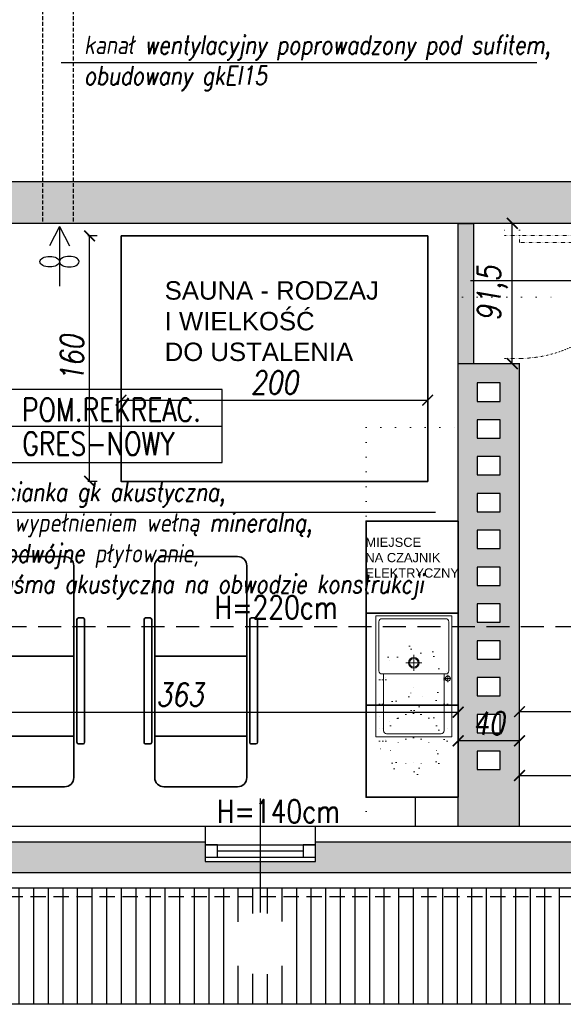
# Model space of a CAD drawing. Header units: millimetres. Extents: x 214604 to 222122, y 23717 to 26152.
# Tile 13 of 26: x 218028 to 218382, y 24411 to 25053. Entities that reach past the tile are written whole.
import ezdxf

# ---------------------------------------------------------------- set-up
doc = ezdxf.new("R2010")
doc.units = ezdxf.units.MM
doc.linetypes.add('DASHED', pattern=[0.75, 0.5, -0.25])
doc.linetypes.add('KROPKA2', pattern=[3.175, 0, -3.175])
for name, color, linetype in [('A_inwentaryzacja', 8, 'Continuous'), ('A_INWENTARYZACJA_KRESKI', 8, 'Continuous'), ('A_nowe_1', 1, 'Continuous'), ('A_OPIS_ZMIANY', 2, 'Continuous'), ('A_WYMIARY', 143, 'Continuous'), ('A_ZMIANY', 10, 'Continuous'), ('A_ZMIANY_WYMIARY', 143, 'Continuous')]:
    doc.layers.add(name, color=color, linetype=linetype)
for name, color, linetype, lineweight in [('A_MEBLE', 135, 'Continuous', 35), ('A_SANIT', 170, 'Continuous', 9), ('A_WYBURZENIA', 30, 'KROPKA2', 20)]:
    doc.layers.add(name, color=color, linetype=linetype, lineweight=lineweight)
doc.styles.add('ARIAL', font='arial.ttf')
doc.styles.add('ROMANS', font='romans.shx', dxfattribs={"width": 0.8, "oblique": 10})
doc.dimstyles.new('Kopia AGA1', dxfattribs={"dimtxt": 15, "dimasz": 7, "dimexe": 1.25, "dimexo": 0.625, "dimgap": 4, "dimtad": 1, "dimdec": 1, "dimtxsty": 'ROMANS', "dimblk": 'ARCHTICK', "dimcen": 20, "dimclrd": 256, "dimclrt": 7, "dimadec": 0, "dimazin": 0, "dimtfac": 1, "dimtdec": 1, "dimtmove": 1, "dimatfit": 3, "dimfxl": 5, "dimfxlon": 1, "dimarcsym": 0})

# ---------------------------------------------------------------- blocks, each defined once
blk = doc.blocks.new('*U10')
for p, q in [((0, 0), (0, -100)), ((-800, 0), (-800, -100))]:
    blk.add_line(p, q)
blk.add_lwpolyline([(0, 0), (0, 800), (-43.75, 800), (-43.75, 0)], close=True)
blk.add_arc((0, 0), 800, 90, 180)
blk = doc.blocks.new('Zlewowal')
at = {"layer": 'A_WYBURZENIA', "linetype": 'KROPKA2', "ltscale": 5}
for p, q in [((44.75, 56.94), (4.75, 56.94)), ((44.75, 54.94), (4.75, 54.94)), ((14.7, 49.84), (-5.2, 49.84)), ((22.04, 39.84), (-12.54, 39.84)), ((19.71, 44.84), (-10.22, 44.84)), ((33.62, 40.77), (33.62, 28.06)), ((22.75, 34.84), (-13.25, 34.84)), ((39.44, 34.84), (27.78, 34.84)), ((39.44, 34.84), (33.62, 34.84)), ((22.04, 29.84), (-12.54, 29.84)), ((19.71, 24.84), (-10.22, 24.84)), ((14.7, 19.84), (-5.2, 19.84)), ((44.75, 14.74), (4.75, 14.74)), ((44.75, 12.74), (4.75, 12.74)), ((4.75, 12.74), (26.75, 12.74))]:
    blk.add_line(p, q, dxfattribs=at)
for centre, radius in [((4.75, 34.84), 20), ((4.75, 34.84), 18), ((44.75, 34.84), 20), ((44.75, 34.84), 18), ((33.62, 34.84), 3)]:
    blk.add_circle(centre, radius, dxfattribs=at)
for centre, start, end in [((4.75, 34.84), 90, 270), ((44.75, 34.84), 270, 90)]:
    blk.add_arc(centre, 22, start, end, dxfattribs=at)
blk = doc.blocks.new('_ARCHTICK')
at = {"color": 0, "linetype": 'ByBlock', "const_width": 0.15}
blk.add_lwpolyline([(-0.5, -0.5), (0.5, 0.5)], dxfattribs=at)
blk = doc.blocks.new('*D21')
at = {"layer": 'A_WYMIARY', "color": 0, "lineweight": -2, "ltscale": 3, "transparency": 16777216}
for p, q in [((218353.52, 24596.59), (218353.52, 24602.84)), ((219241.52, 24596.59), (219241.52, 24602.84))]:
    blk.add_line(p, q, dxfattribs=at)
at = {"layer": 'A_WYMIARY', "lineweight": -2, "ltscale": 3, "transparency": 16777216}
blk.add_line((219241.52, 24601.59), (218353.52, 24601.59), dxfattribs=at)
at = {"layer": 'Defpoints', "color": 0, "ltscale": 3, "transparency": 16777216}
for p in [(218353.52, 24601.59), (218353.52, 24526.87), (219241.52, 24526.87)]:
    blk.add_point(p, dxfattribs=at)
at = {"layer": 'A_WYMIARY', "lineweight": -2, "ltscale": 3, "transparency": 16777216, "xscale": 7, "yscale": 7, "zscale": 7, "rotation": 180}
blk.add_blockref('_ARCHTICK', (218353.52, 24601.59), dxfattribs=at)
at = {"layer": 'A_WYMIARY', "lineweight": -2, "ltscale": 3, "transparency": 16777216, "xscale": 7, "yscale": 7, "zscale": 7}
blk.add_blockref('_ARCHTICK', (219241.52, 24601.59), dxfattribs=at)
at = {"layer": 'A_WYMIARY', "color": 7, "ltscale": 3, "transparency": 16777216, "insert": (218797.52, 24613.09), "char_height": 15, "attachment_point": 5, "style": 'ROMANS'}
blk.add_mtext('888', dxfattribs=at)
blk = doc.blocks.new('*D22')
at = {"layer": 'A_WYMIARY', "color": 0, "lineweight": -2, "ltscale": 3, "transparency": 16777216}
for p, q in [((218313.52, 24577.59), (218313.52, 24583.84)), ((218353.52, 24577.59), (218353.52, 24583.84))]:
    blk.add_line(p, q, dxfattribs=at)
at = {"layer": 'A_WYMIARY', "lineweight": -2, "ltscale": 3, "transparency": 16777216}
blk.add_line((218353.52, 24582.59), (218313.52, 24582.59), dxfattribs=at)
at = {"layer": 'Defpoints', "color": 0, "ltscale": 3, "transparency": 16777216}
for p in [(218313.52, 24582.59), (218313.52, 24526.87), (218353.52, 24526.87)]:
    blk.add_point(p, dxfattribs=at)
at = {"layer": 'A_WYMIARY', "lineweight": -2, "ltscale": 3, "transparency": 16777216, "xscale": 7, "yscale": 7, "zscale": 7, "rotation": 180}
blk.add_blockref('_ARCHTICK', (218313.52, 24582.59), dxfattribs=at)
at = {"layer": 'A_WYMIARY', "lineweight": -2, "ltscale": 3, "transparency": 16777216, "xscale": 7, "yscale": 7, "zscale": 7}
blk.add_blockref('_ARCHTICK', (218353.52, 24582.59), dxfattribs=at)
at = {"layer": 'A_WYMIARY', "color": 7, "ltscale": 3, "transparency": 16777216, "insert": (218333.52, 24594.09), "char_height": 15, "attachment_point": 5, "style": 'ROMANS'}
blk.add_mtext('40', dxfattribs=at)
blk = doc.blocks.new('Lezak_2')
for p, q in [((-110.06, 33), (-110.06, 36)), ((-29, 37), (-109.06, 37)), ((-28, 33), (-28, 36)), ((-6, 30), (-144.06, 30)), ((-29, 32), (-109.06, 32)), ((-85.06, 30), (-85.06, -30)), ((-33, -30), (-33, 30)), ((-150.06, 24), (-150.06, -24)), ((0, -24), (0, 24)), ((-144.06, -30), (-6, -30)), ((-29, -32), (-109.06, -32)), ((-110.06, -33), (-110.06, -36)), ((-29, -37), (-109.06, -37)), ((-28, -33), (-28, -36))]:
    blk.add_line(p, q)
for centre, radius, start, end in [((-109.06, 36), 1, 90, 180), ((-109.06, 33), 1, 180, 270), ((-29, 36), 1, 0, 90), ((-29, 33), 1, 270, 0), ((-144.06, 24), 6, 90, 180), ((-6, 24), 6, 0, 90), ((-144.06, -24), 6, 180, 270), ((-6, -24), 6, 270, 0), ((-109.06, -33), 1, 90, 180), ((-29, -33), 1, 0, 90), ((-109.06, -36), 1, 180, 270), ((-29, -36), 1, 270, 0)]:
    blk.add_arc(centre, radius, start, end)
blk = doc.blocks.new('zlew_franke_2')
for p, q in [((40.36, 46.9), (35.63, 46.9)), ((38, 45.01), (38, 48.78)), ((41, 45.5), (41, 4)), ((43, 47.5), (75, 47.5)), ((77, 45.5), (77, 4)), ((2, 7), (2, 42.5)), ((41, 44.5), (4, 44.5)), ((48.3, 30), (48.3, 19.5)), ((53.55, 24.75), (43.05, 24.75)), ((41, 5), (4, 5)), ((75, 2), (43, 2))]:
    blk.add_line(p, q)
blk.add_lwpolyline([(0, 0), (79, 0), (79, 49.5), (0, 49.5)], close=True)
for centre, radius in [((38, 46.9), 1.61), ((48.3, 24.75), 3.5), ((48.3, 24.75), 2.76)]:
    blk.add_circle(centre, radius)
for centre, start, end in [((43, 45.5), 90, 180), ((75, 45.5), 0, 90), ((4, 42.5), 90, 180), ((4, 7), 180, 270), ((43, 4), 180, 270), ((75, 4), 270, 0)]:
    blk.add_arc(centre, 2, start, end)
blk = doc.blocks.new('*D94')
at = {"layer": 'A_MEBLE', "color": 0, "lineweight": -2, "ltscale": 3, "transparency": 16777216}
for p, q in [((218093.67, 24809.66), (218093.67, 24803.41)), ((218293.67, 24809.66), (218293.67, 24803.41))]:
    blk.add_line(p, q, dxfattribs=at)
at = {"layer": 'A_MEBLE', "lineweight": -2, "ltscale": 3, "transparency": 16777216}
blk.add_line((218093.67, 24804.66), (218293.67, 24804.66), dxfattribs=at)
at = {"layer": 'Defpoints', "color": 0, "ltscale": 3, "transparency": 16777216}
for p in [(218093.67, 24827.39), (218293.67, 24827.39), (218293.67, 24804.66)]:
    blk.add_point(p, dxfattribs=at)
at = {"layer": 'A_MEBLE', "lineweight": -2, "ltscale": 3, "transparency": 16777216, "xscale": 7, "yscale": 7, "zscale": 7, "rotation": 180}
blk.add_blockref('_ARCHTICK', (218093.67, 24804.66), dxfattribs=at)
at = {"layer": 'A_MEBLE', "lineweight": -2, "ltscale": 3, "transparency": 16777216, "xscale": 7, "yscale": 7, "zscale": 7}
blk.add_blockref('_ARCHTICK', (218293.67, 24804.66), dxfattribs=at)
at = {"layer": 'A_MEBLE', "color": 7, "ltscale": 3, "transparency": 16777216, "insert": (218193.67, 24816.16), "char_height": 15, "attachment_point": 5, "style": 'ROMANS'}
blk.add_mtext('200', dxfattribs=at)
blk = doc.blocks.new('*D95')
at = {"layer": 'A_MEBLE', "color": 0, "lineweight": -2, "ltscale": 3, "transparency": 16777216}
for p, q in [((218078.2, 24911.72), (218071.95, 24911.72)), ((218078.2, 24751.72), (218071.95, 24751.72))]:
    blk.add_line(p, q, dxfattribs=at)
at = {"layer": 'A_MEBLE', "lineweight": -2, "ltscale": 3, "transparency": 16777216}
blk.add_line((218073.2, 24751.72), (218073.2, 24911.72), dxfattribs=at)
at = {"layer": 'Defpoints', "color": 0, "ltscale": 3, "transparency": 16777216}
for p in [(218073.2, 24911.72), (218093.67, 24911.72), (218093.67, 24751.72)]:
    blk.add_point(p, dxfattribs=at)
at = {"layer": 'A_MEBLE', "lineweight": -2, "ltscale": 3, "transparency": 16777216, "xscale": 7, "yscale": 7, "zscale": 7}
for p, rotation in [((218073.2, 24911.72), 90), ((218073.2, 24751.72), 270)]:
    blk.add_blockref('_ARCHTICK', p, dxfattribs=dict(at, rotation=rotation))
at = {"layer": 'A_MEBLE', "color": 7, "ltscale": 3, "transparency": 16777216, "insert": (218061.7, 24831.72), "char_height": 15, "attachment_point": 5, "rotation": 90, "style": 'ROMANS'}
blk.add_mtext('160', dxfattribs=at)
blk = doc.blocks.new('*D106')
at = {"layer": 'A_ZMIANY_WYMIARY', "color": 0, "lineweight": -2, "ltscale": 3, "transparency": 16777216}
for p, q in [((218353.52, 24555.03), (218353.52, 24561.28)), ((219643.52, 24555.03), (219643.52, 24561.28))]:
    blk.add_line(p, q, dxfattribs=at)
at = {"layer": 'A_ZMIANY_WYMIARY', "lineweight": -2, "ltscale": 3, "transparency": 16777216}
blk.add_line((218353.52, 24560.03), (219643.52, 24560.03), dxfattribs=at)
at = {"layer": 'Defpoints', "color": 0, "ltscale": 3, "transparency": 16777216}
for p in [(219643.52, 24560.03), (218353.52, 24526.87), (219643.52, 24526.87)]:
    blk.add_point(p, dxfattribs=at)
at = {"layer": 'A_ZMIANY_WYMIARY', "lineweight": -2, "ltscale": 3, "transparency": 16777216, "xscale": 7, "yscale": 7, "zscale": 7, "rotation": 180}
blk.add_blockref('_ARCHTICK', (218353.52, 24560.03), dxfattribs=at)
at = {"layer": 'A_ZMIANY_WYMIARY', "lineweight": -2, "ltscale": 3, "transparency": 16777216, "xscale": 7, "yscale": 7, "zscale": 7}
blk.add_blockref('_ARCHTICK', (219643.52, 24560.03), dxfattribs=at)
at = {"layer": 'A_ZMIANY_WYMIARY', "color": 7, "ltscale": 3, "transparency": 16777216, "insert": (218998.52, 24571.53), "char_height": 15, "attachment_point": 5, "style": 'ROMANS'}
blk.add_mtext('1290', dxfattribs=at)
blk = doc.blocks.new('*D110')
at = {"layer": 'A_ZMIANY_WYMIARY', "color": 0, "lineweight": -2, "ltscale": 3, "transparency": 16777216}
for p, q in [((218353.85, 24919.87), (218347.6, 24919.87)), ((218353.85, 24828.37), (218347.6, 24828.37))]:
    blk.add_line(p, q, dxfattribs=at)
at = {"layer": 'A_ZMIANY_WYMIARY', "lineweight": -2, "ltscale": 3, "transparency": 16777216}
blk.add_line((218348.85, 24828.37), (218348.85, 24919.87), dxfattribs=at)
at = {"layer": 'Defpoints', "color": 0, "ltscale": 3, "transparency": 16777216}
for p in [(218348.85, 24919.87), (218360.02, 24919.87), (218360.02, 24828.37)]:
    blk.add_point(p, dxfattribs=at)
at = {"layer": 'A_ZMIANY_WYMIARY', "lineweight": -2, "ltscale": 3, "transparency": 16777216, "xscale": 7, "yscale": 7, "zscale": 7}
for p, rotation in [((218348.85, 24919.87), 90), ((218348.85, 24828.37), 270)]:
    blk.add_blockref('_ARCHTICK', p, dxfattribs=dict(at, rotation=rotation))
at = {"layer": 'A_ZMIANY_WYMIARY', "color": 7, "ltscale": 3, "transparency": 16777216, "insert": (218335.92, 24874.12), "char_height": 15, "attachment_point": 5, "rotation": 90, "style": 'ROMANS'}
blk.add_mtext('91,5', dxfattribs=at)
blk = doc.blocks.new('*D115')
at = {"layer": 'A_ZMIANY_WYMIARY', "color": 0, "lineweight": -2, "ltscale": 3, "transparency": 16777216}
for p, q in [((217950.52, 24596.28), (217950.52, 24602.53)), ((218313.52, 24601.28), (218313.52, 24602.53))]:
    blk.add_line(p, q, dxfattribs=at)
at = {"layer": 'A_ZMIANY_WYMIARY', "lineweight": -2, "ltscale": 3, "transparency": 16777216}
blk.add_line((217950.52, 24601.28), (218313.52, 24601.28), dxfattribs=at)
at = {"layer": 'Defpoints', "color": 0, "ltscale": 3, "transparency": 16777216}
for p in [(218313.52, 24601.28), (218313.52, 24601.28), (217950.52, 24586.87)]:
    blk.add_point(p, dxfattribs=at)
at = {"layer": 'A_ZMIANY_WYMIARY', "lineweight": -2, "ltscale": 3, "transparency": 16777216, "xscale": 7, "yscale": 7, "zscale": 7, "rotation": 180}
blk.add_blockref('_ARCHTICK', (217950.52, 24601.28), dxfattribs=at)
at = {"layer": 'A_ZMIANY_WYMIARY', "lineweight": -2, "ltscale": 3, "transparency": 16777216, "xscale": 7, "yscale": 7, "zscale": 7}
blk.add_blockref('_ARCHTICK', (218313.52, 24601.28), dxfattribs=at)
at = {"layer": 'A_ZMIANY_WYMIARY', "color": 7, "ltscale": 3, "transparency": 16777216, "insert": (218132.02, 24612.78), "char_height": 15, "attachment_point": 5, "style": 'ROMANS'}
blk.add_mtext('363', dxfattribs=at)
blk = doc.blocks.new('strzałkaWO')
for q in [(-15.73, -8.93), (-41.84, -15.39), (-15.73, -21.86)]:
    blk.add_line((-3.04, -15.39), q)
blk.add_ellipse((-25.97, -9.01), major_axis=(0, -6.38), ratio=0.537177)
at = {"extrusion": (0, 0, -1)}
blk.add_ellipse((-25.97, -21.78), major_axis=(0, 6.38), ratio=0.537177, dxfattribs=at)

msp = doc.modelspace()

# ---------------------------------------------------------------- hatches: boundary and pattern name
at = {"layer": 'A_inwentaryzacja', "ltscale": 3}
h = msp.add_hatch(dxfattribs=at)
h.set_pattern_fill('ANSI31', color=256, scale=3, angle=45)
h.paths.add_polyline_path([(215757.23, 24450.34, -0.414214), (215777.52, 24470.62), (215777.52, 24480.87), (215570.52, 24480.87), (215570.52, 24470.62, -0.414214), (215590.8, 24450.34, -1), (215550.23, 24450.34, -0.414214), (215570.52, 24470.62), (215570.52, 24480.87), (215371.52, 24480.87), (215301.52, 24410.87), (218393.52, 24410.87), (218463.52, 24480.87), (218184.52, 24480.87), (218184.52, 24470.62, -0.414214), (218204.8, 24450.34, -1), (218164.23, 24450.34, -0.414214), (218184.52, 24470.62), (218184.52, 24480.87), (217986.52, 24480.87), (217986.52, 24470.62, -0.414214), (218006.8, 24450.34, -1), (217966.23, 24450.34, -0.414214), (217986.52, 24470.62), (217986.52, 24480.87), (217581.52, 24480.87), (217581.52, 24470.62, -0.414214), (217601.8, 24450.34, -1), (217561.23, 24450.34, -0.414214), (217581.52, 24470.62), (217581.52, 24480.87), (217290.52, 24480.87), (217290.52, 24470.62, -0.414214), (217310.8, 24450.34, -1), (217270.23, 24450.34, -0.414214), (217290.52, 24470.62), (217290.52, 24480.87), (216677.52, 24480.87), (216677.52, 24470.62, -0.414214), (216697.8, 24450.34, -1), (216657.23, 24450.34, -0.414214), (216677.52, 24470.62), (216677.52, 24480.87), (216377.52, 24480.87), (216377.52, 24470.62, -0.414214), (216397.8, 24450.34, -1), (216357.23, 24450.34, -0.414214), (216377.52, 24470.62), (216377.52, 24480.87), (216079.52, 24480.87), (216079.52, 24470.62, -0.414214), (216099.8, 24450.34, -1), (216059.23, 24450.34, -0.414214), (216079.52, 24470.62), (216079.52, 24480.87), (215777.52, 24480.87), (215777.52, 24470.62, -0.414214), (215797.8, 24450.34, -1)])
h.paths.add_polyline_path([(215570.52, 24486.87), (215377.52, 24486.87), (215371.52, 24480.87), (215570.52, 24480.87)])
h.paths.add_polyline_path([(215777.52, 24486.87), (215570.52, 24486.87), (215570.52, 24480.87), (215777.52, 24480.87)])
h.paths.add_polyline_path([(216079.52, 24486.87), (215777.52, 24486.87), (215777.52, 24480.87), (216079.52, 24480.87)])
h.paths.add_polyline_path([(216377.52, 24486.87), (216079.52, 24486.87), (216079.52, 24480.87), (216377.52, 24480.87)])
h.paths.add_polyline_path([(216677.52, 24486.87), (216377.52, 24486.87), (216377.52, 24480.87), (216677.52, 24480.87)])
h.paths.add_polyline_path([(217290.52, 24486.87), (216677.52, 24486.87), (216677.52, 24480.87), (217290.52, 24480.87)])
h.paths.add_polyline_path([(217581.52, 24486.87), (217290.52, 24486.87), (217290.52, 24480.87), (217581.52, 24480.87)])
h.paths.add_polyline_path([(217986.52, 24486.87), (217581.52, 24486.87), (217581.52, 24480.87), (217986.52, 24480.87)])
h.paths.add_polyline_path([(218184.52, 24486.87), (217986.52, 24486.87), (217986.52, 24480.87), (218184.52, 24480.87)])
h.paths.add_polyline_path([(218469.52, 24486.87), (218184.52, 24486.87), (218184.52, 24480.87), (218463.52, 24480.87)])
at = {"layer": 'A_INWENTARYZACJA_KRESKI', "ltscale": 3}
h = msp.add_hatch(color=256, dxfattribs=at)
h.dxf.hatch_style = 1
h.paths.add_polyline_path([(218758.52, 24946.87), (217832.52, 24946.87), (217832.52, 24919.87), (218353.52, 24919.87), (218758.52, 24919.87)])
h = msp.add_hatch(color=256, dxfattribs=at)
h.dxf.hatch_style = 1
h.paths.add_polyline_path([(218353.52, 24828.37), (218313.52, 24828.37), (218313.52, 24656.87), (218353.52, 24656.87)])
h.paths.add_polyline_path([(218326.02, 24815.87), (218341.02, 24815.87), (218341.02, 24803.87), (218326.02, 24803.87)], flags=16)
h.paths.add_polyline_path([(218326.02, 24791.87), (218341.02, 24791.87), (218341.02, 24779.87), (218326.02, 24779.87)], flags=16)
h.paths.add_polyline_path([(218326.02, 24767.87), (218341.02, 24767.87), (218341.02, 24755.87), (218326.02, 24755.87)], flags=16)
h.paths.add_polyline_path([(218326.02, 24743.87), (218341.02, 24743.87), (218341.02, 24731.87), (218326.02, 24731.87)], flags=16)
h.paths.add_polyline_path([(218326.02, 24719.87), (218341.02, 24719.87), (218341.02, 24707.87), (218326.02, 24707.87)], flags=16)
h.paths.add_polyline_path([(218326.02, 24695.87), (218341.02, 24695.87), (218341.02, 24683.87), (218326.02, 24683.87)], flags=16)
h.paths.add_polyline_path([(218326.02, 24671.87), (218341.02, 24671.87), (218341.02, 24659.87), (218326.02, 24659.87)], flags=16)
h.paths.add_polyline_path([(218353.52, 24656.87), (218313.52, 24656.87), (218313.52, 24526.87), (218353.52, 24526.87)])
h.paths.add_polyline_path([(218326.02, 24563.87), (218326.02, 24575.87), (218341.02, 24575.87), (218341.02, 24563.87)], flags=16)
h.paths.add_polyline_path([(218326.02, 24587.87), (218326.02, 24599.87), (218341.02, 24599.87), (218341.02, 24587.87)], flags=16)
h.paths.add_polyline_path([(218326.02, 24611.87), (218326.02, 24623.87), (218341.02, 24623.87), (218341.02, 24611.87)], flags=16)
h.paths.add_polyline_path([(218326.02, 24635.87), (218326.02, 24647.87), (218341.02, 24647.87), (218341.02, 24635.87)], flags=16)
h = msp.add_hatch(color=256, dxfattribs=at)
h.dxf.hatch_style = 1
h.paths.add_polyline_path([(217254.52, 24516.87), (216713.52, 24516.87), (216713.52, 24503.87), (216677.52, 24503.87), (216677.52, 24496.87), (217290.52, 24496.87), (217290.52, 24503.87), (217254.52, 24503.87)])
h.paths.add_polyline_path([(217545.52, 24516.87), (217326.52, 24516.87), (217326.52, 24503.87), (217290.52, 24503.87), (217290.52, 24496.87), (217581.52, 24496.87), (217581.52, 24503.87), (217545.52, 24503.87)])
h.paths.add_polyline_path([(217950.52, 24516.87), (217617.52, 24516.87), (217617.52, 24503.87), (217581.52, 24503.87), (217581.52, 24496.87), (217986.52, 24496.87), (217986.52, 24503.87), (217950.52, 24503.87)])
h.paths.add_polyline_path([(218148.52, 24516.87), (218022.52, 24516.87), (218022.52, 24503.87), (217986.52, 24503.87), (217986.52, 24496.87), (218184.52, 24496.87), (218184.52, 24503.87), (218148.52, 24503.87)])
h.paths.add_polyline_path([(218499.52, 24516.87), (218220.52, 24516.87), (218220.52, 24503.87), (218184.52, 24503.87), (218184.52, 24496.87), (218479.52, 24496.87), (218479.52, 24480.87), (218499.52, 24480.87)])
at = {"layer": 'A_ZMIANY', "ltscale": 3}
h = msp.add_hatch(color=256, dxfattribs=at)
h.dxf.hatch_style = 1
h.paths.add_polyline_path([(218323.52, 24919.87), (218313.52, 24919.87), (218313.52, 24828.37), (218323.52, 24828.37)])

# ---------------------------------------------------------------- linework, layer by layer
at = {"layer": 'A_inwentaryzacja', "ltscale": 3}
for p, q in [((218758.52, 24946.87), (217832.52, 24946.87)), ((218353.52, 24919.87), (217832.52, 24919.87)), ((218758.52, 24919.87), (218353.52, 24919.87)), ((218313.52, 24526.87), (218313.52, 24828.37)), ((218353.52, 24828.37), (218313.52, 24828.37)), ((218353.52, 24526.87), (218353.52, 24828.37)), ((218184.52, 24470.62), (218184.52, 24544.92)), ((218313.52, 24545.87), (218285.52, 24545.87)), ((218285.52, 24545.87), (218285.52, 24526.87)), ((220155.52, 24526.87), (215417.52, 24526.87)), ((218148.52, 24526.87), (218148.52, 24503.87)), ((218220.52, 24503.87), (218220.52, 24526.87)), ((218022.52, 24516.87), (218148.52, 24516.87)), ((218220.52, 24516.87), (218499.52, 24516.87)), ((218148.52, 24514.87), (218220.52, 24514.87)), ((218156.52, 24510.87), (218212.52, 24510.87)), ((218148.52, 24506.87), (218220.52, 24506.87)), ((218148.52, 24503.87), (218220.52, 24503.87)), ((215387.52, 24496.87), (218479.52, 24496.87)), ((215377.52, 24486.87), (218469.52, 24486.87)), ((218509.52, 24410.87), (215301.52, 24410.87))]:
    msp.add_line(p, q, dxfattribs=at)
at = {"layer": 'A_inwentaryzacja', "linetype": 'DASHED', "ltscale": 30}
msp.add_line((218639.52, 24656.87), (215547.52, 24656.87), dxfattribs=at)
at = {"layer": 'A_inwentaryzacja', "linetype": 'DASHED', "ltscale": 20}
msp.add_line((218509.52, 24480.87), (215371.52, 24480.87), dxfattribs=at)
at = {"layer": 'A_inwentaryzacja', "ltscale": 3}
for points in [[(218341.02, 24803.87), (218341.02, 24815.87), (218326.02, 24815.87), (218326.02, 24803.87)], [(218341.02, 24779.87), (218341.02, 24791.87), (218326.02, 24791.87), (218326.02, 24779.87)], [(218341.02, 24755.87), (218341.02, 24767.87), (218326.02, 24767.87), (218326.02, 24755.87)], [(218341.02, 24731.87), (218341.02, 24743.87), (218326.02, 24743.87), (218326.02, 24731.87)], [(218341.02, 24707.87), (218341.02, 24719.87), (218326.02, 24719.87), (218326.02, 24707.87)], [(218341.02, 24683.87), (218341.02, 24695.87), (218326.02, 24695.87), (218326.02, 24683.87)], [(218341.02, 24659.87), (218341.02, 24671.87), (218326.02, 24671.87), (218326.02, 24659.87)], [(218341.02, 24635.87), (218341.02, 24647.87), (218326.02, 24647.87), (218326.02, 24635.87)], [(218341.02, 24611.87), (218341.02, 24623.87), (218326.02, 24623.87), (218326.02, 24611.87)], [(218341.02, 24587.87), (218341.02, 24599.87), (218326.02, 24599.87), (218326.02, 24587.87)], [(218341.02, 24563.87), (218341.02, 24575.87), (218326.02, 24575.87), (218326.02, 24563.87)], [(218156.52, 24514.87), (218148.52, 24514.87), (218148.52, 24506.87), (218156.52, 24506.87)], [(218220.52, 24514.87), (218212.52, 24514.87), (218212.52, 24506.87), (218220.52, 24506.87)]]:
    msp.add_lwpolyline(points, close=True, dxfattribs=at)
at = {"layer": 'A_MEBLE', "ltscale": 3}
for points in [[(218093.67, 24911.72), (218293.67, 24911.72), (218293.67, 24751.72), (218093.67, 24751.72), (218093.67, 24911.72)], [(218313.52, 24665.87), (218313.52, 24605.87), (218253.52, 24605.87), (218253.52, 24665.87), (218313.52, 24665.87)], [(218313.52, 24605.87), (218313.52, 24545.87), (218253.52, 24545.87), (218253.52, 24605.87), (218313.52, 24605.87)]]:
    msp.add_lwpolyline(points, dxfattribs=at)
msp.add_lwpolyline([(218253.52, 24665.87), (218313.52, 24665.87), (218313.52, 24725.87), (218253.52, 24725.87)], close=True, dxfattribs=at)
at = {"layer": 'A_nowe_1', "linetype": 'DASHED', "ltscale": 5}
for points in [[(218062.52, 25204.88), (218042.52, 25204.88), (218042.52, 24919.87)], [(218062.52, 25189.88), (218062.52, 24919.87)]]:
    msp.add_lwpolyline(points, dxfattribs=at)
at = {"layer": 'A_OPIS_ZMIANY', "ltscale": 3}
for p, q in [((218760.91, 24882.41), (218321.63, 24882.41)), ((218298.81, 24731.41), (217945.75, 24731.41))]:
    msp.add_line(p, q, dxfattribs=at)
at = {"layer": 'A_OPIS_ZMIANY', "ltscale": 5}
msp.add_line((217971.27, 24787.8), (218159.66, 24787.8), dxfattribs=at)
msp.add_lwpolyline([(218364.76, 25024.48), (218054.58, 25024.48)], dxfattribs=at)
msp.add_lwpolyline([(217971.27, 24764.05), (218159.66, 24764.05), (218159.66, 24811.55), (217971.27, 24811.55)], close=True, dxfattribs=at)
at = {"layer": 'A_WYBURZENIA', "ltscale": 3}
for p, q in [((218343.52, 24915.37), (218343.52, 24919.87)), ((218353.52, 24915.37), (218353.52, 24919.87)), ((218353.52, 24915.37), (218343.52, 24915.37)), ((218316.3, 24871.87), (218380.73, 24871.87)), ((218253.52, 24526.87), (218253.52, 24786.87)), ((218253.52, 24786.87), (218313.52, 24786.87))]:
    msp.add_line(p, q, dxfattribs=at)
for points in [[(218353.52, 24915.37), (218353.52, 24911.87), (218343.52, 24911.87), (218343.52, 24915.37)], [(218353.52, 24828.37), (218353.52, 24831.87), (218343.52, 24831.87), (218343.52, 24828.37)]]:
    msp.add_lwpolyline(points, dxfattribs=at)
at = {"layer": 'A_ZMIANY', "ltscale": 3}
msp.add_lwpolyline([(218323.52, 24828.37), (218313.52, 24828.37), (218313.52, 24919.87), (218323.52, 24919.87)], close=True, dxfattribs=at)

# ---------------------------------------------------------------- block references
at = {"layer": 'A_MEBLE', "ltscale": 3, "rotation": 270}
for p in [(218032.88, 24552.65), (218145.67, 24552.65)]:
    msp.add_blockref('Lezak_2', p, dxfattribs=at)
at = {"layer": 'A_SANIT', "xscale": -1, "rotation": 270}
msp.add_blockref('zlew_franke_2', (218259.89, 24585.17), dxfattribs=at)
at = {"layer": 'A_WYBURZENIA', "ltscale": 3, "xscale": -0.1, "yscale": 0.1, "zscale": 0.1, "rotation": 270}
msp.add_blockref('*U10', (218353.52, 24911.87), dxfattribs=at)
at = {"layer": 'A_WYBURZENIA', "ltscale": 3, "xscale": -1, "rotation": 270}
msp.add_blockref('Zlewowal', (218249.56, 24577.71), dxfattribs=at)
at = {"layer": 'A_ZMIANY', "ltscale": 3, "rotation": 90}
msp.add_blockref('strzałkaWO', (218038.16, 24920.89), dxfattribs=at)

# ---------------------------------------------------------------- texts
at = {"layer": 'A_MEBLE', "ltscale": 3, "insert": (218122.14, 24882.17), "char_height": 12, "attachment_point": 1, "style": 'ARIAL'}
msp.add_mtext_dynamic_manual_height_columns('SAUNA - RODZAJ \\PI WIELKOŚĆ\\PDO USTALENIA', width=149.6287, gutter_width=75, heights=[0], dxfattribs=at)
at = {"layer": 'A_OPIS_ZMIANY', "ltscale": 5, "style": 'ROMANS', "width": 0.8}
for s, p in [('POM.REKREAC.', (218029.06, 24790.87)), ('GRES-NOWY', (218029.31, 24768.81)), ('H=220cm', (218154.73, 24662.12)), ('H=140cm', (218156.33, 24529.19))]:
    msp.add_text(s, height=15, dxfattribs=at).set_placement(p)
at = {"layer": 'A_OPIS_ZMIANY', "ltscale": 5, "char_height": 12, "attachment_point": 1, "style": 'ROMANS'}
for s, insert in [('kanał wentylacyjny poprowadzony pod sufitem, obudowany gkEI15', (218069.52, 25042.24)), ('ścianka gk akustyczna, \\Pz wypełnieniem wełną mineralną,\\Ppodwójne płytowanie,\\Ptaśma akustyczna na obwodzie konstrukcji ', (218010.26, 24750.89))]:
    msp.add_mtext_dynamic_manual_height_columns(s, width=340.8802, gutter_width=75, heights=[0], dxfattribs=dict(at, insert=insert))
at = {"layer": 'A_OPIS_ZMIANY', "ltscale": 3, "insert": (218253.05, 24715.04), "char_height": 6, "attachment_point": 1, "style": 'ARIAL'}
msp.add_mtext_dynamic_manual_height_columns('MIEJSCE \\PNA CZAJNIK \\PELEKTRYCZNY', width=152.9303, gutter_width=75, heights=[0], dxfattribs=at)

# ---------------------------------------------------------------- dimensions: what is measured, and where the dimension line sits
at = {"layer": 'A_MEBLE', "ltscale": 3}
dim = msp.add_linear_dim(base=(218073.2, 24911.72), p1=(218093.67, 24751.72), p2=(218093.67, 24911.72), angle=90, dimstyle='Kopia AGA1', dxfattribs=at)
dim.commit()
dim.dimension.update_dxf_attribs({"geometry": '*D95', "text_midpoint": (218061.7, 24831.72)})
dim = msp.add_linear_dim(base=(218293.67, 24804.66), p1=(218093.67, 24827.39), p2=(218293.67, 24827.39), dimstyle='Kopia AGA1', dxfattribs=at)
dim.commit()
dim.dimension.update_dxf_attribs({"geometry": '*D94', "text_midpoint": (218193.67, 24816.16)})
at = {"layer": 'A_WYMIARY', "ltscale": 3}
for base, p1, p2, picture, middle in [((218353.52, 24601.59), (219241.52, 24526.87), (218353.52, 24526.87), '*D21', (218797.52, 24613.09)), ((218313.52, 24582.59), (218353.52, 24526.87), (218313.52, 24526.87), '*D22', (218333.52, 24594.09))]:
    dim = msp.add_linear_dim(base=base, p1=p1, p2=p2, dimstyle='Kopia AGA1', dxfattribs=at)
    dim.commit()
    dim.dimension.update_dxf_attribs({"geometry": picture, "text_midpoint": middle})
at = {"layer": 'A_ZMIANY_WYMIARY', "ltscale": 3}
dim = msp.add_linear_dim(base=(218348.85, 24919.87), p1=(218360.02, 24828.37), p2=(218360.02, 24919.87), angle=90, dimstyle='Kopia AGA1', dxfattribs=at)
dim.commit()
dim.dimension.update_dxf_attribs({"geometry": '*D110', "text_midpoint": (218335.92, 24874.12)})
for base, p1, p2, picture, middle in [((218313.52, 24601.28), (217950.52, 24586.87), (218313.52, 24601.28), '*D115', (218132.02, 24612.78)), ((219643.52, 24560.03), (218353.52, 24526.87), (219643.52, 24526.87), '*D106', (218998.52, 24571.53))]:
    dim = msp.add_linear_dim(base=base, p1=p1, p2=p2, dimstyle='Kopia AGA1', dxfattribs=at)
    dim.commit()
    dim.dimension.update_dxf_attribs({"geometry": picture, "text_midpoint": middle})

doc.saveas('drawing.dxf')
